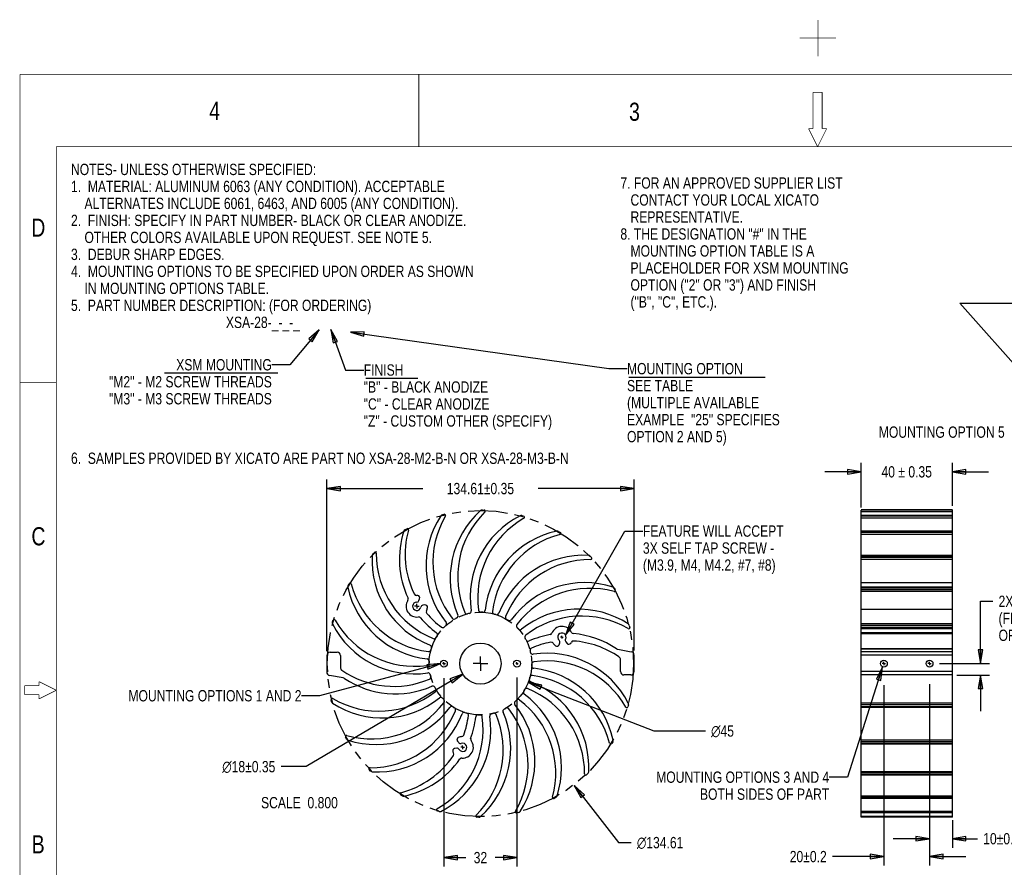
# Model space of a CAD drawing. Header units: inches. Extents: x 0 to 22, y -0.8 to 17.8.
# Tile 4 of 5: x 0 to 13.6, y 6.1 to 17.8. Entities that reach past the tile are written whole.
import ezdxf

# ---------------------------------------------------------------- set-up
doc = ezdxf.new("R2010")
doc.units = ezdxf.units.IN
doc.header["$LTSCALE"] = 1.21
doc.header["$MEASUREMENT"] = 0
doc.linetypes.add('CENTER', pattern=[0.6, 0.375, -0.075, 0.075, -0.075])
doc.linetypes.add('PHANTOM', pattern=[0.8, 0.45, -0.05, 0.1, -0.05, 0.1, -0.05])
doc.layers.get('0').update_dxf_attribs({"linetype": 'CONTINUOUS'})
doc.layers.add('02___PRT_ALL_AXES', color=7, linetype='CONTINUOUS')
doc.styles.get("Standard").update_dxf_attribs({"font": 'txt', "width": 0.8})
doc.styles.add('TEXTSTYLE_1', font='gdt', dxfattribs={"width": 0.8})
doc.dimstyles.new('DIMSTYLE_3', dxfattribs={"dimtxt": 0.15625, "dimasz": 0.1875, "dimexe": 0.18, "dimexo": 0.0625, "dimgap": 0.09, "dimtad": 0, "dimtih": 1, "dimtoh": 1, "dimlfac": 1.25, "dimzin": 4, "dimdsep": 46, "dimtxsty": 'STANDARD', "dimblk": 'CLOSED', "dimblk1": 'CLOSED', "dimblk2": 'CLOSED', "dimcen": 0.09, "dimadec": 0, "dimazin": 0, "dimtfac": 1, "dimtofl": 0, "dimtmove": 0, "dimatfit": 3, "dimldrblk": 'CLOSED', "dimfxl": 1, "dimtolj": 1, "dimtzin": 4, "dimarcsym": 0})
doc.dimstyles.new('DIMSTYLE_7', dxfattribs={"dimtxt": 0.15625, "dimasz": 0.1875, "dimexe": 0.18, "dimexo": 0.0625, "dimgap": 0.09, "dimtad": 0, "dimtih": 1, "dimtoh": 1, "dimlfac": 1.25, "dimzin": 4, "dimdsep": 46, "dimtxsty": 'STANDARD', "dimblk": 'CLOSED', "dimblk1": 'CLOSED', "dimblk2": 'CLOSED', "dimcen": 0.09, "dimadec": 0, "dimazin": 0, "dimtfac": 1, "dimtofl": 0, "dimtmove": 0, "dimatfit": 3, "dimldrblk": 'CLOSED', "dimfxl": 1, "dimtolj": 1, "dimtzin": 4, "dimarcsym": 0})
doc.dimstyles.get("Standard").update_dxf_attribs({"dimtxt": 0.15625, "dimasz": 0.1875, "dimexe": 0.18, "dimexo": 0.0625, "dimgap": 0.09, "dimtad": 0, "dimtih": 1, "dimtoh": 1, "dimzin": 4, "dimdsep": 46, "dimtxsty": 'STANDARD', "dimblk": 'CLOSED', "dimblk1": 'CLOSED', "dimblk2": 'CLOSED', "dimcen": 0.09, "dimadec": 0, "dimazin": 0, "dimtp": 0.01, "dimtm": 0.01, "dimtfac": 1, "dimtofl": 0, "dimtmove": 0, "dimatfit": 3, "dimldrblk": 'CLOSED', "dimfxl": 1, "dimtolj": 1, "dimtzin": 4, "dimarcsym": 0})

# ---------------------------------------------------------------- blocks, each defined once
blk = doc.blocks.new('_CLOSED')
at = {"color": 0, "linetype": 'BYBLOCK'}
for p, q in [((0, 0), (-1, 0.167)), ((-1, 0.167), (-1, -0.167)), ((-1, -0.167), (0, 0)), ((-1, 0), (0, 0))]:
    blk.add_line(p, q, dxfattribs=at)
blk = doc.blocks.new('*D4')
at = {"color": 2, "linetype": 'CONTINUOUS'}
for p, q in [((7.653, 7.188), (8.262, 6.398)), ((8.262, 6.398), (8.439, 6.398))]:
    blk.add_line(p, q, dxfattribs=at)
at = {"color": 2, "linetype": 'CONTINUOUS', "xscale": 0.1875, "yscale": 0.1875, "zscale": 0.1875, "rotation": 127.5994881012}
blk.add_blockref('_CLOSED', (7.653, 7.188), dxfattribs=at)
at = {"color": 2, "linetype": 'CONTINUOUS', "insert": (8.517, 6.476), "char_height": 0.15625, "width": 0.95833, "attachment_point": 1, "line_spacing_factor": 0.9, "style": 'TEXTSTYLE_1'}
blk.add_mtext('{\\Fgdt;n}\\Ftxt;134.61', dxfattribs=at)
blk = doc.blocks.new('*D5')
at = {"color": 2, "linetype": 'CONTINUOUS'}
for p, q in [((6.115, 8.724), (3.955, 7.446)), ((3.955, 7.446), (3.609, 7.446))]:
    blk.add_line(p, q, dxfattribs=at)
at = {"color": 2, "linetype": 'CONTINUOUS', "xscale": 0.1875, "yscale": 0.1875, "zscale": 0.1875, "rotation": 30.5974211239}
blk.add_blockref('_CLOSED', (6.115, 8.724), dxfattribs=at)
at = {"color": 2, "linetype": 'CONTINUOUS', "insert": (3.531, 7.524), "char_height": 0.15625, "width": 1.14062, "attachment_point": 3, "line_spacing_factor": 0.9, "style": 'TEXTSTYLE_1'}
blk.add_mtext('{\\Fgdt;n}\\Ftxt;18\\Fgdt;{\\Fgdt;`}\\Ftxt;0.35', dxfattribs=at)
blk = doc.blocks.new('*D6')
at = {"color": 2, "linetype": 'CONTINUOUS'}
for p, q in [((7.02, 8.611), (8.752, 7.938)), ((8.752, 7.938), (9.462, 7.938))]:
    blk.add_line(p, q, dxfattribs=at)
at = {"color": 2, "linetype": 'CONTINUOUS', "xscale": 0.1875, "yscale": 0.1875, "zscale": 0.1875, "rotation": 158.7573245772}
blk.add_blockref('_CLOSED', (7.02, 8.611), dxfattribs=at)
at = {"color": 2, "linetype": 'CONTINUOUS', "insert": (9.54, 8.016), "char_height": 0.15625, "width": 0.45833, "attachment_point": 1, "line_spacing_factor": 0.9, "style": 'TEXTSTYLE_1'}
blk.add_mtext('{\\Fgdt;n}\\Ftxt;45', dxfattribs=at)
blk = doc.blocks.new('*D12')
at = {"color": 2, "linetype": 'CONTINUOUS'}
for p, q in [((4.24, 9.041), (4.24, 11.407)), ((8.479, 9.048), (8.479, 11.407)), ((4.24, 11.282), (5.565, 11.282)), ((8.479, 11.282), (7.154, 11.282))]:
    blk.add_line(p, q, dxfattribs=at)
at = {"color": 2, "linetype": 'CONTINUOUS', "xscale": 0.1875, "yscale": 0.1875, "zscale": 0.1875, "rotation": 180}
blk.add_blockref('_CLOSED', (4.24, 11.282), dxfattribs=at)
at = {"color": 2, "linetype": 'CONTINUOUS', "xscale": 0.1875, "yscale": 0.1875, "zscale": 0.1875}
blk.add_blockref('_CLOSED', (8.479, 11.282), dxfattribs=at)
at = {"color": 2, "linetype": 'CONTINUOUS', "insert": (6.359, 11.361), "char_height": 0.15625, "width": 1.43229, "attachment_point": 2, "line_spacing_factor": 0.9}
blk.add_mtext('134.61\\Fgdt;{\\Fgdt;`}\\Ftxt;0.35', dxfattribs=at)
blk = doc.blocks.new('*D13')
at = {"color": 2, "linetype": 'CONTINUOUS'}
for p, q in [((5.855, 8.666), (5.855, 6.066)), ((6.863, 8.674), (6.863, 6.066)), ((5.855, 6.191), (6.156, 6.191)), ((6.863, 6.191), (6.562, 6.191))]:
    blk.add_line(p, q, dxfattribs=at)
at = {"color": 2, "linetype": 'CONTINUOUS', "xscale": 0.1875, "yscale": 0.1875, "zscale": 0.1875, "rotation": 180}
blk.add_blockref('_CLOSED', (5.855, 6.191), dxfattribs=at)
at = {"color": 2, "linetype": 'CONTINUOUS', "xscale": 0.1875, "yscale": 0.1875, "zscale": 0.1875}
blk.add_blockref('_CLOSED', (6.863, 6.191), dxfattribs=at)
at = {"color": 2, "linetype": 'CONTINUOUS', "insert": (6.359, 6.269), "char_height": 0.1562, "width": 0.25, "attachment_point": 2, "line_spacing_factor": 0.9}
blk.add_mtext('32', dxfattribs=at)
blk = doc.blocks.new('*D14')
at = {"color": 2, "linetype": 'CONTINUOUS'}
for p, q in [((13.255, 8.868), (13.255, 9.727)), ((13.255, 9.727), (13.427, 9.727)), ((12.691, 8.868), (13.38, 8.868)), ((12.931, 8.71), (13.38, 8.71)), ((13.255, 8.71), (13.255, 8.21))]:
    blk.add_line(p, q, dxfattribs=at)
at = {"color": 2, "linetype": 'CONTINUOUS', "xscale": 0.1875, "yscale": 0.1875, "zscale": 0.1875}
for p, rotation in [((13.255, 8.868), 270), ((13.255, 8.71), 90)]:
    blk.add_blockref('_CLOSED', p, dxfattribs=dict(at, rotation=rotation))
at = {"color": 2, "linetype": 'CONTINUOUS', "insert": (13.505, 9.805), "char_height": 0.1562, "width": 1.25, "attachment_point": 1, "line_spacing_factor": 0.9}
blk.add_mtext('2X 5\\P(FROM EDGE\\POF BAR)', dxfattribs=at)
blk = doc.blocks.new('*D19')
at = {"color": 2, "linetype": 'CONTINUOUS'}
for p, q in [((11.608, 11.023), (11.608, 11.638)), ((12.868, 11.044), (12.868, 11.638)), ((11.608, 11.513), (11.108, 11.513)), ((12.868, 11.513), (13.368, 11.513))]:
    blk.add_line(p, q, dxfattribs=at)
at = {"color": 2, "linetype": 'CONTINUOUS', "xscale": 0.1875, "yscale": 0.1875, "zscale": 0.1875}
blk.add_blockref('_CLOSED', (11.608, 11.513), dxfattribs=at)
at = {"color": 2, "linetype": 'CONTINUOUS', "xscale": 0.1875, "yscale": 0.1875, "zscale": 0.1875, "rotation": 180}
blk.add_blockref('_CLOSED', (12.868, 11.513), dxfattribs=at)
at = {"color": 2, "linetype": 'CONTINUOUS', "insert": (12.238, 11.592), "char_height": 0.15625, "width": 1.18229, "attachment_point": 2, "line_spacing_factor": 0.9}
blk.add_mtext('40 \\Fgdt;{\\Fgdt;`}\\Ftxt; 0.35', dxfattribs=at)
blk = doc.blocks.new('*D20')
at = {"color": 2, "linetype": 'CONTINUOUS'}
for p, q in [((11.923, 8.569), (11.923, 6.08)), ((12.553, 8.586), (12.553, 6.08)), ((11.923, 6.205), (11.213, 6.205)), ((12.553, 6.205), (13.053, 6.205))]:
    blk.add_line(p, q, dxfattribs=at)
at = {"color": 2, "linetype": 'CONTINUOUS', "xscale": 0.1875, "yscale": 0.1875, "zscale": 0.1875}
blk.add_blockref('_CLOSED', (11.923, 6.205), dxfattribs=at)
at = {"color": 2, "linetype": 'CONTINUOUS', "xscale": 0.1875, "yscale": 0.1875, "zscale": 0.1875, "rotation": 180}
blk.add_blockref('_CLOSED', (12.553, 6.205), dxfattribs=at)
at = {"color": 2, "linetype": 'CONTINUOUS', "insert": (11.135, 6.283), "char_height": 0.15625, "width": 0.80729, "attachment_point": 3, "line_spacing_factor": 0.9}
blk.add_mtext('20\\Fgdt;{\\Fgdt;`}\\Ftxt;0.2', dxfattribs=at)
blk = doc.blocks.new('*D27')
at = {"color": 2, "linetype": 'CONTINUOUS'}
for p, q in [((12.553, 8.564), (12.553, 6.327)), ((12.868, 6.706), (12.868, 6.327)), ((12.553, 6.452), (12.053, 6.452)), ((12.868, 6.452), (13.215, 6.452))]:
    blk.add_line(p, q, dxfattribs=at)
at = {"color": 2, "linetype": 'CONTINUOUS', "xscale": 0.1875, "yscale": 0.1875, "zscale": 0.1875}
blk.add_blockref('_CLOSED', (12.553, 6.452), dxfattribs=at)
at = {"color": 2, "linetype": 'CONTINUOUS', "xscale": 0.1875, "yscale": 0.1875, "zscale": 0.1875, "rotation": 180}
blk.add_blockref('_CLOSED', (12.868, 6.452), dxfattribs=at)
at = {"color": 2, "linetype": 'CONTINUOUS', "insert": (13.293, 6.53), "char_height": 0.15625, "width": 0.80729, "attachment_point": 1, "line_spacing_factor": 0.9}
blk.add_mtext('10\\Fgdt;{\\Fgdt;`}\\Ftxt;0.2', dxfattribs=at)

msp = doc.modelspace()

# ---------------------------------------------------------------- linework, layer by layer
at = {"color": 7, "linetype": 'CONTINUOUS'}
for p, q in [((2.0001, 12.8818), (3.5668, 12.8774)), ((4.7798, 12.8039), (5.4966, 12.806)), ((8.4052, 12.8221), (10.2882, 12.8221)), ((5.8317, 10.9209), (5.8593, 10.9276)), ((6.3811, 10.9875), (6.4094, 10.9869)), ((6.9289, 10.9097), (6.9561, 10.9017)), ((11.6083, 10.9875), (11.6083, 10.9875)), ((12.8681, 10.9875), (11.6083, 10.9875)), ((11.6083, 6.7484), (11.6083, 10.9869)), ((12.8681, 10.9869), (11.6083, 10.9869)), ((12.8681, 10.9599), (11.6083, 10.9599)), ((12.8681, 10.911), (11.6083, 10.911)), ((12.8681, 10.9097), (11.6083, 10.9097)), ((12.8681, 10.9017), (11.6083, 10.9017)), ((12.8681, 10.8729), (11.6083, 10.8729)), ((12.8681, 10.9875), (12.8681, 10.9875)), ((12.8681, 6.7484), (12.8681, 10.9869)), ((5.3184, 10.7144), (5.3433, 10.728)), ((7.4379, 10.6927), (7.4622, 10.678)), ((12.8681, 10.6973), (11.6083, 10.6973)), ((12.8681, 10.6927), (11.6083, 10.6927)), ((12.8681, 10.678), (11.6083, 10.678)), ((12.8681, 10.6493), (11.6083, 10.6493)), ((4.876, 10.382), (4.8965, 10.4016)), ((7.8734, 10.3514), (7.893, 10.3309)), ((11.6083, 10.3629), (12.8681, 10.3629)), ((12.8681, 10.3611), (11.6083, 10.3611)), ((12.8681, 10.3514), (11.6083, 10.3514)), ((12.8681, 10.3309), (11.6083, 10.3309)), ((12.8681, 10.3042), (11.6083, 10.3042)), ((4.5346, 9.9465), (4.5494, 9.9708)), ((11.6083, 9.9857), (12.8681, 9.9857)), ((12.8681, 9.9238), (11.6083, 9.9238)), ((8.2058, 9.909), (8.2194, 9.8841)), ((12.8681, 9.909), (11.6083, 9.909)), ((12.8681, 9.8841), (11.6083, 9.8841)), ((12.8681, 9.8608), (11.6083, 9.8608)), ((5.5108, 9.7362), (5.5209, 9.7634)), ((5.5923, 9.6768), (5.5637, 9.672)), ((11.6083, 9.6182), (12.8681, 9.6182)), ((4.3177, 9.4375), (4.3256, 9.4647)), ((8.4123, 9.3956), (8.419, 9.368)), ((12.8681, 9.4146), (11.6083, 9.4146)), ((12.8681, 9.3956), (11.6083, 9.3956)), ((12.8681, 9.368), (11.6083, 9.368)), ((12.8681, 9.3486), (11.6083, 9.3486)), ((11.6083, 9.2984), (12.8681, 9.2984)), ((11.6083, 9.281), (12.8681, 9.281)), ((7.4434, 9.1279), (7.4535, 9.155)), ((7.5356, 9.1687), (7.554, 9.1464)), ((4.2395, 8.9782), (4.2395, 8.7501)), ((4.2868, 9.0255), (4.3813, 9.0255)), ((4.4285, 8.9782), (4.4285, 8.8153)), ((8.2529, 9.0654), (8.4402, 9.0323)), ((8.4792, 8.7577), (8.4792, 8.9858)), ((12.8681, 9.0726), (11.6083, 9.0726)), ((12.8681, 9.0654), (11.6083, 9.0654)), ((12.8681, 9.0323), (11.6083, 9.0323)), ((12.8681, 8.9858), (11.6083, 8.9858)), ((8.2902, 8.7577), (8.2902, 8.9206)), ((4.4658, 8.6706), (4.2786, 8.7036)), ((8.432, 8.7105), (8.3375, 8.7105)), ((12.8681, 8.7577), (11.6083, 8.7577)), ((12.8681, 8.7105), (11.6083, 8.7105)), ((4.3064, 8.3403), (4.2997, 8.3679)), ((8.4011, 8.2985), (8.3931, 8.2712)), ((12.8681, 8.3216), (11.6083, 8.3216)), ((12.8681, 8.2985), (11.6083, 8.2985)), ((12.8681, 8.2712), (11.6083, 8.2712)), ((12.8681, 8.2599), (11.6083, 8.2599)), ((4.513, 7.827), (4.4993, 7.8519)), ((6.0424, 7.7993), (6.0609, 7.7769)), ((8.1841, 7.7894), (8.1694, 7.7652)), ((12.8681, 7.8123), (11.6083, 7.8123)), ((12.8681, 7.7894), (11.6083, 7.7894)), ((12.8681, 7.7652), (11.6083, 7.7652)), ((12.8681, 7.7576), (11.6083, 7.7576)), ((6.0317, 7.699), (6.0032, 7.6942)), ((4.8453, 7.3846), (4.8257, 7.4051)), ((7.8428, 7.3539), (7.8223, 7.3343)), ((12.8681, 7.375), (11.6083, 7.375)), ((12.8681, 7.3539), (11.6083, 7.3539)), ((12.8681, 7.3343), (11.6083, 7.3343)), ((12.8681, 7.33), (11.6083, 7.33)), ((5.2808, 7.0432), (5.2566, 7.058)), ((7.4004, 7.0216), (7.3755, 7.0079)), ((12.8681, 7.0394), (11.6083, 7.0394)), ((12.8681, 7.0216), (11.6083, 7.0216)), ((12.8681, 7.0079), (11.6083, 7.0079)), ((12.8681, 7.006), (11.6083, 7.006)), ((5.7899, 6.8263), (5.7626, 6.8342)), ((6.887, 6.8151), (6.8594, 6.8083)), ((12.8681, 6.8285), (11.6083, 6.8285)), ((12.8681, 6.8151), (11.6083, 6.8151)), ((12.8681, 6.8083), (11.6083, 6.8083)), ((12.8681, 6.8079), (11.6083, 6.8079)), ((6.3377, 6.7484), (6.3093, 6.7491)), ((12.8681, 6.7565), (11.6083, 6.7565)), ((12.8681, 6.7484), (11.6083, 6.7484))]:
    msp.add_line(p, q, dxfattribs=at)
at = {"color": 7, "linetype": 'CONTINUOUS', "const_width": 0.01}
for points in [[(11.0129, 17.7472), (11.0129, 17.2472)], [(10.7629, 17.5), (11.2629, 17.5)], [(0.01, 17), (0.01, 0)], [(22.01, 17), (0.01, 17)], [(5.51, 17), (5.51, 16)], [(10.9475, 16.75), (10.9475, 16.2472)], [(10.9475, 16.75), (11.0725, 16.75)], [(11.0725, 16.75), (11.0725, 16.2472)], [(11.01, 16), (10.885, 16.25)], [(10.8864, 16.2472), (10.9475, 16.2472)], [(11.01, 16), (11.135, 16.25)], [(11.0725, 16.2472), (11.1336, 16.2472)], [(0.51, 16), (0.51, 1)], [(21.51, 16), (0.51, 16)], [(0.51, 12.75), (0.01, 12.75)], [(0.0725, 8.5625), (0.0725, 8.4375)], [(0.2729, 8.5625), (0.0725, 8.5625)], [(0.2729, 8.6185), (0.2729, 8.5625)], [(0.51, 8.5), (0.2729, 8.6185)], [(0.2729, 8.4375), (0.0725, 8.4375)], [(0.51, 8.5), (0.2729, 8.3815)], [(0.2729, 8.4375), (0.2729, 8.3815)]]:
    msp.add_lwpolyline(points, dxfattribs=at)
at = {"color": 7, "linetype": 'PHANTOM'}
for centre, radius in [((6.3591, 8.8678), 2.1119), ((6.3596, 8.8676), 0.7088)]:
    msp.add_circle(centre, radius, dxfattribs=at)
at = {"color": 7, "linetype": 'CONTINUOUS'}
for centre, radius in [((6.3594, 8.868), 0.2835), ((11.9232, 8.868), 0.0472)]:
    msp.add_circle(centre, radius, dxfattribs=at)
for centre, radius, start, end in [((6.869, 10.2207), 1.2598, 146.96425, 218.63147), ((6.9633, 10.2669), 1.2598, 149.6026, 217.9266), ((5.8392, 10.8903), 0.0315, 103.68502, 146.96425), ((5.863, 10.9123), 0.0157, 329.6026, 103.68502), ((7.2017, 10.0427), 1.2598, 131.96425, 203.63147), ((7.3048, 10.0629), 1.2598, 134.6026, 202.9266), ((7.477, 9.7846), 1.2598, 116.96425, 188.63147), ((7.5818, 9.7775), 1.2598, 119.6026, 187.9266), ((6.3803, 10.956), 0.0315, 88.68502, 131.96425), ((6.4091, 10.9711), 0.0157, 314.6026, 88.68502), ((6.92, 10.8795), 0.0315, 73.68502, 116.96425), ((6.9517, 10.8866), 0.0157, 299.6026, 73.68502), ((5.3508, 10.7142), 0.0157, 344.6026, 118.68502), ((6.5015, 10.3065), 1.2598, 161.96425, 205.1304), ((5.3335, 10.6868), 0.0315, 118.68502, 161.96425), ((6.5806, 10.3755), 1.2598, 164.6026, 205.96381), ((7.6762, 9.4641), 1.2598, 101.96425, 173.63147), ((7.7756, 9.4301), 1.2598, 104.6026, 172.9266), ((7.4215, 10.6658), 0.0315, 58.68502, 101.96425), ((7.454, 10.6645), 0.0157, 284.6026, 58.68502), ((6.1243, 10.2942), 1.2598, 176.96425, 248.63147), ((4.8977, 10.3593), 0.0315, 133.68502, 176.96425), ((4.9074, 10.3903), 0.0157, 359.6026, 133.68502), ((6.1829, 10.3814), 1.2598, 179.6026, 247.9266), ((7.7856, 9.103), 1.2598, 86.96425, 158.63147), ((7.8507, 10.3296), 0.0315, 43.68502, 86.96425), ((7.8817, 10.32), 0.0157, 269.6026, 43.68502), ((7.8728, 9.0444), 1.2598, 89.6026, 157.9266), ((4.5615, 9.9302), 0.0315, 148.68502, 191.96425), ((5.7632, 10.1848), 1.2598, 191.96425, 263.63147), ((4.5628, 9.9626), 0.0157, 14.6026, 148.68502), ((5.7972, 10.2842), 1.2598, 194.6026, 262.9266), ((7.7978, 8.7259), 1.2598, 71.96425, 143.63147), ((8.1782, 9.8939), 0.0315, 28.68502, 71.96425), ((5.4763, 9.8377), 0.0315, 205.96381, 271.71574), ((5.4816, 9.6583), 0.148, 85.18035, 91.71574), ((5.4914, 9.7744), 0.0315, 339.5, 85.18035), ((7.8669, 8.6467), 1.2598, 74.6026, 142.9266), ((8.2056, 9.8765), 0.0157, 254.6026, 28.68502), ((5.4816, 9.6583), 0.148, 146.24357, 278.63244), ((5.3324, 9.758), 0.0315, 326.24357, 25.1304), ((5.4816, 9.6583), 0.0575, 90.23108, 348.76892), ((5.4813, 9.7473), 0.0315, 270.23108, 339.5), ((5.5689, 9.641), 0.0315, 99.5, 168.76892), ((5.5975, 9.6457), 0.0315, 353.81965, 99.5), ((5.4816, 9.6583), 0.148, 334.54244, 353.81965), ((5.5086, 9.4808), 0.0315, 39.74561, 98.63244), ((5.6437, 9.5811), 0.0315, 154.54244, 220.29437), ((6.5806, 10.3755), 1.2598, 220.29437, 232.9266), ((6.0186, 9.525), 0.0315, 297.41032, 23.63147), ((6.1734, 9.5844), 0.0315, 202.9266, 284.54834), ((6.3594, 8.868), 0.7087, 102.41032, 104.54834), ((6.2003, 9.5908), 0.0315, 282.41032, 8.63147), ((6.3652, 9.6081), 0.0315, 187.9266, 269.54834), ((6.3594, 8.868), 0.7087, 87.41032, 89.54834), ((6.3928, 9.6074), 0.0315, 267.41032, 353.63147), ((6.5566, 9.5814), 0.0315, 172.9266, 254.54834), ((6.3594, 8.868), 0.7087, 72.41032, 74.54834), ((6.583, 9.5735), 0.0315, 252.41032, 338.63147), ((6.7345, 9.506), 0.0315, 157.9266, 239.54834), ((7.7121, 8.3584), 1.2598, 56.96425, 128.63147), ((7.7583, 8.2641), 1.2598, 59.6026, 127.9266), ((4.3479, 9.4286), 0.0315, 163.68502, 206.96425), ((5.4427, 9.9856), 1.2598, 206.96425, 278.63147), ((4.3408, 9.4603), 0.0157, 29.6026, 163.68502), ((5.4498, 10.0904), 1.2598, 209.6026, 277.9266), ((6.5015, 10.3065), 1.2598, 219.74561, 233.63147), ((5.8401, 9.3955), 0.0315, 232.9266, 314.54834), ((6.3594, 8.868), 0.7087, 132.41032, 134.54834), ((5.8602, 9.4145), 0.0315, 312.41032, 38.63147), ((5.9944, 9.5119), 0.0315, 217.9266, 299.54834), ((6.3594, 8.868), 0.7087, 117.41032, 119.54834), ((6.3594, 8.868), 0.7087, 57.41032, 59.54834), ((6.758, 9.4916), 0.0315, 237.41032, 323.63147), ((6.8869, 9.3872), 0.0315, 142.9266, 224.54834), ((7.4827, 9.233), 0.148, 26.24357, 158.63244), ((8.3817, 9.3882), 0.0315, 13.68502, 56.96425), ((6.3594, 8.868), 0.7087, 147.41032, 149.54834), ((5.7358, 9.2666), 0.0315, 327.41032, 53.63147), ((6.3594, 8.868), 0.7087, 42.41032, 44.54834), ((6.9059, 9.3672), 0.0315, 222.41032, 308.63147), ((7.0033, 9.233), 0.0315, 127.9266, 209.54834), ((7.5341, 8.0257), 1.2598, 99.74561, 113.63147), ((7.3155, 9.2984), 0.0315, 279.74561, 338.63244), ((7.4827, 9.233), 0.0575, 330.23108, 228.76892), ((7.6437, 9.3123), 0.0315, 206.24357, 265.1304), ((7.5341, 8.0257), 1.2598, 56.20416, 85.1304), ((8.4037, 9.3643), 0.0157, 239.6026, 13.68502), ((5.6538, 9.0917), 0.0315, 342.41032, 68.63147), ((5.7213, 9.2431), 0.0315, 247.9266, 329.54834), ((6.3594, 8.868), 0.7087, 27.41032, 29.54834), ((7.0164, 9.2087), 0.0315, 207.41032, 293.63147), ((7.5543, 7.9226), 1.2598, 100.29437, 112.9266), ((7.3348, 9.1312), 0.0315, 34.54244, 100.29437), ((7.4827, 9.233), 0.148, 214.54244, 233.81965), ((7.4139, 9.1389), 0.0315, 233.81965, 339.5), ((7.424, 9.166), 0.0315, 339.5, 48.76892), ((7.5599, 9.1888), 0.0315, 150.23108, 219.5), ((7.5783, 9.1664), 0.0315, 219.5, 325.18035), ((7.4827, 9.233), 0.148, 325.18035, 331.71574), ((7.6408, 9.1479), 0.0315, 85.96381, 151.71574), ((7.5543, 7.9226), 1.2598, 55.39275, 85.96381), ((4.2868, 8.9782), 0.0472, 90, 180), ((4.3813, 8.9782), 0.0472, 0, 90), ((5.646, 9.0652), 0.0315, 262.9266, 344.54834), ((6.3594, 8.868), 0.7087, 162.41032, 164.54834), ((7.0758, 9.0539), 0.0315, 112.9266, 194.54834), ((6.3594, 8.868), 0.7087, 12.41032, 14.54834), ((7.0822, 9.027), 0.0315, 192.41032, 278.63147), ((7.276, 7.7503), 1.2598, 26.96425, 98.63147), ((8.2611, 9.1119), 0.0472, 236.20416, 260), ((8.432, 8.9858), 0.0472, 0, 80), ((5.62, 8.9014), 0.0315, 357.41032, 83.63147), ((5.6192, 8.8738), 0.0315, 277.9266, 359.54834), ((6.3594, 8.868), 0.7087, 177.41032, 179.54834), ((6.3594, 8.868), 0.7087, 357.41032, 359.54834), ((7.0988, 8.8345), 0.0315, 177.41032, 263.63147), ((7.0995, 8.8621), 0.0315, 97.9266, 179.54834), ((7.2689, 7.6455), 1.2598, 29.6026, 97.9266), ((8.243, 8.9206), 0.0472, 0, 55.39275), ((4.2868, 8.7501), 0.0472, 180, 260), ((4.4758, 8.8153), 0.0472, 180, 235.39275), ((5.1644, 9.8134), 1.2598, 235.39275, 292.9266), ((5.6365, 8.7089), 0.0315, 12.41032, 98.63147), ((6.3594, 8.868), 0.7087, 192.41032, 194.54834), ((7.0728, 8.6708), 0.0315, 82.9266, 164.54834), ((6.9215, 7.4518), 1.2598, 14.6026, 82.9266), ((6.9555, 7.5512), 1.2598, 11.96425, 83.63147), ((8.3375, 8.7577), 0.0472, 180, 270), ((8.432, 8.7577), 0.0472, 270, 360), ((4.4576, 8.6241), 0.0472, 56.20416, 80), ((5.1847, 9.7103), 1.2598, 236.20416, 293.63147), ((5.6429, 8.6821), 0.0315, 292.9266, 14.54834), ((5.7023, 8.5272), 0.0315, 27.41032, 113.63147), ((7.0649, 8.6443), 0.0315, 162.41032, 248.63147), ((6.3594, 8.868), 0.7087, 342.41032, 344.54834), ((6.5944, 7.4417), 1.2598, 356.96425, 68.63147), ((4.9605, 9.4719), 1.2598, 239.6026, 307.9266), ((6.3594, 8.868), 0.7087, 207.41032, 209.54834), ((5.7155, 8.503), 0.0315, 307.9266, 29.54834), ((6.983, 8.4693), 0.0315, 147.41032, 233.63147), ((6.3594, 8.868), 0.7087, 327.41032, 329.54834), ((6.2173, 7.4295), 1.2598, 341.96425, 53.63147), ((6.9974, 8.4929), 0.0315, 67.9266, 149.54834), ((6.5358, 7.3545), 1.2598, 359.6026, 67.9266), ((4.315, 8.3716), 0.0157, 59.6026, 193.68502), ((4.337, 8.3478), 0.0315, 193.68502, 236.96425), ((5.0067, 9.3776), 1.2598, 236.96425, 308.63147), ((4.8518, 9.0892), 1.2598, 254.6026, 322.9266), ((5.8129, 8.3688), 0.0315, 42.41032, 128.63147), ((6.3594, 8.868), 0.7087, 222.41032, 224.54834), ((5.8319, 8.3488), 0.0315, 322.9266, 44.54834), ((6.8586, 8.3215), 0.0315, 132.41032, 218.63147), ((5.8498, 7.5153), 1.2598, 326.96425, 38.63147), ((6.3594, 8.868), 0.7087, 312.41032, 314.54834), ((6.8786, 8.3405), 0.0315, 52.9266, 134.54834), ((6.1381, 7.3604), 1.2598, 344.6026, 52.9266), ((8.3709, 8.3073), 0.0315, 343.68502, 26.96425), ((4.9209, 9.0101), 1.2598, 251.96425, 323.63147), ((4.8459, 8.6915), 1.2598, 269.6026, 337.9266), ((4.9331, 8.6329), 1.2598, 266.96425, 338.63147), ((5.9607, 8.2444), 0.0315, 57.41032, 143.63147), ((6.3594, 8.868), 0.7087, 237.41032, 239.54834), ((5.9843, 8.2299), 0.0315, 337.9266, 59.54834), ((6.1357, 8.1624), 0.0315, 72.41032, 158.63147), ((4.9432, 8.3058), 1.2598, 340.29437, 352.9266), ((6.3594, 8.868), 0.7087, 252.41032, 254.54834), ((6.1622, 8.1546), 0.0315, 352.9266, 74.54834), ((6.3259, 8.1286), 0.0315, 87.41032, 173.63147), ((5.414, 7.673), 1.2598, 314.6026, 22.9266), ((6.3594, 8.868), 0.7087, 267.41032, 269.54834), ((6.3535, 8.1278), 0.0315, 7.9266, 89.54834), ((5.5171, 7.6933), 1.2598, 311.96425, 23.63147), ((6.5184, 8.1451), 0.0315, 102.41032, 188.63147), ((6.3594, 8.868), 0.7087, 282.41032, 284.54834), ((6.5453, 8.1516), 0.0315, 22.9266, 104.54834), ((6.7001, 8.2109), 0.0315, 117.41032, 203.63147), ((6.3594, 8.868), 0.7087, 297.41032, 299.54834), ((6.7244, 8.2241), 0.0315, 37.9266, 119.54834), ((5.7555, 7.4691), 1.2598, 329.6026, 37.9266), ((8.378, 8.2757), 0.0157, 209.6026, 343.68502), ((5.1369, 7.9585), 1.2598, 299.6026, 7.9266), ((5.2417, 7.9513), 1.2598, 296.96425, 8.63147), ((5.0426, 8.2718), 1.2598, 339.74561, 353.63147), ((6.0996, 7.8917), 0.0315, 274.54244, 340.29437), ((4.5132, 7.8594), 0.0157, 74.6026, 208.68502), ((4.5406, 7.8421), 0.0315, 208.68502, 251.96425), ((6.0667, 7.8193), 0.0315, 113.81965, 219.5), ((6.1138, 7.7127), 0.148, 94.54244, 113.81965), ((6.0852, 7.7969), 0.0315, 219.5, 288.76892), ((6.1138, 7.7127), 0.0575, 210.23108, 108.76892), ((6.1138, 7.7127), 0.148, 266.24357, 38.63244), ((6.2541, 7.8248), 0.0315, 159.74561, 218.63244), ((8.1559, 7.7734), 0.0157, 194.6026, 328.68502), ((8.1572, 7.8058), 0.0315, 328.68502, 11.96425), ((6.0083, 7.6631), 0.0315, 99.5, 205.18035), ((6.1138, 7.7127), 0.148, 205.18035, 211.71574), ((5.9611, 7.6183), 0.0315, 325.96381, 31.71574), ((6.0369, 7.6679), 0.0315, 30.23108, 99.5), ((4.9432, 8.3058), 1.2598, 284.6026, 325.96381), ((5.0426, 8.2718), 1.2598, 281.96425, 325.1304), ((6.102, 7.5335), 0.0315, 86.24357, 145.1304), ((4.8371, 7.416), 0.0157, 89.6026, 223.68502), ((4.8681, 7.4063), 0.0315, 223.68502, 266.96425), ((7.8114, 7.3457), 0.0157, 179.6026, 313.68502), ((7.821, 7.3767), 0.0315, 313.68502, 356.96425), ((5.2648, 7.0714), 0.0157, 104.6026, 238.68502), ((5.2972, 7.0702), 0.0315, 238.68502, 281.96425), ((7.3679, 7.0218), 0.0157, 164.6026, 298.68502), ((7.3853, 7.0492), 0.0315, 298.68502, 341.96425), ((5.767, 6.8494), 0.0157, 119.6026, 253.68502), ((5.7987, 6.8565), 0.0315, 253.68502, 296.96425), ((6.8557, 6.8236), 0.0157, 149.6026, 283.68502), ((6.8796, 6.8457), 0.0315, 283.68502, 326.96425), ((6.3097, 6.7648), 0.0157, 134.6026, 268.68502), ((6.3384, 6.7799), 0.0315, 268.68502, 311.96425)]:
    msp.add_arc(centre, radius, start, end, dxfattribs=at)
at = {"layer": '02___PRT_ALL_AXES', "color": 2, "linetype": 'CENTER'}
for p, q in [((5.4816, 9.6583), (5.4496, 9.6583)), ((5.4816, 9.6583), (5.4816, 9.6903)), ((5.4816, 9.6583), (5.4816, 9.6263)), ((5.4816, 9.6583), (5.5136, 9.6583)), ((7.4827, 9.233), (7.4827, 9.2505)), ((7.4827, 9.233), (7.4652, 9.233)), ((7.4827, 9.233), (7.5002, 9.233)), ((7.4827, 9.233), (7.4827, 9.2155)), ((6.3594, 8.868), (6.3594, 8.968)), ((5.8554, 8.868), (5.8347, 8.868)), ((5.8554, 8.868), (5.8554, 8.8887)), ((5.8554, 8.868), (5.8554, 8.8473)), ((5.8554, 8.868), (5.8761, 8.868)), ((6.3594, 8.868), (6.2594, 8.868)), ((6.3594, 8.868), (6.3594, 8.768)), ((6.3594, 8.868), (6.4594, 8.868)), ((6.8633, 8.868), (6.8457, 8.868)), ((6.8633, 8.868), (6.8633, 8.8856)), ((6.8633, 8.868), (6.8809, 8.868)), ((6.8633, 8.868), (6.8633, 8.8504)), ((11.9232, 8.868), (11.901, 8.868)), ((11.9232, 8.868), (11.9232, 8.8902)), ((11.9232, 8.868), (11.9232, 8.8458)), ((11.9232, 8.868), (11.9454, 8.868)), ((12.5532, 8.868), (12.5312, 8.868)), ((12.5532, 8.868), (12.5532, 8.8899)), ((12.5532, 8.868), (12.5751, 8.868)), ((12.5532, 8.868), (12.5532, 8.846)), ((6.1138, 7.7127), (6.0899, 7.7127)), ((6.1138, 7.7127), (6.1138, 7.7366)), ((6.1138, 7.7127), (6.1377, 7.7127)), ((6.1138, 7.7127), (6.1138, 7.6888))]:
    msp.add_line(p, q, dxfattribs=at)
at = {"layer": '02___PRT_ALL_AXES', "color": 7, "linetype": 'CONTINUOUS'}
for centre in [(5.8554, 8.868), (6.8633, 8.868), (12.5532, 8.868)]:
    msp.add_circle(centre, 0.0472, dxfattribs=at)

# ---------------------------------------------------------------- texts
at = {"color": 2, "linetype": 'CONTINUOUS', "line_spacing_factor": 0.9}
for s, insert, char_height, width, attachment_point in [('4', (2.6185, 16.6199), 0.25, 0.2, 1), ('3', (8.4092, 16.6068), 0.25, 0.2, 1), ('NOTES- UNLESS OTHERWISE SPECIFIED:\\P1.  MATERIAL: ALUMINUM 6063 (ANY CONDITION). ACCEPTABLE\\P    ALTERNATES INCLUDE 6061, 6463, AND 6005 (ANY CONDITION).\\P2.  FINISH: SPECIFY IN PART NUMBER- BLACK OR CLEAR ANODIZE.\\P    OTHER COLORS AVAILABLE UPON REQUEST. SEE NOTE 5. \\P3.  DEBUR SHARP EDGES.\\P4.  MOUNTING OPTIONS TO BE SPECIFIED UPON ORDER AS SHOWN\\P    IN MOUNTING OPTIONS TABLE. \\P5.  PART NUMBER DESCRIPTION: (FOR ORDERING)\\P                                              XSA-28-_-_-_\\P \\P \\P \\P \\P \\P \\P \\P6.  SAMPLES PROVIDED BY XICATO ARE PART NO XSA-28-M2-B-N OR XSA-28-M3-B-N ', (0.7125, 15.7643), 0.15625, 9.25, 1), ('7. FOR AN APPROVED SUPPLIER LIST\\P   CONTACT YOUR LOCAL XICATO \\P   REPRESENTATIVE.\\P8. THE DESIGNATION "#" IN THE\\P   MOUNTING OPTION TABLE IS A\\P   PLACEHOLDER FOR XSM MOUNTING\\P   OPTION ("2" OR "3") AND FINISH\\P   ("B", "C", ETC.).', (8.2895, 15.5772), 0.15625, 4.125, 1), ('D', (0.1654, 15.0079), 0.25, 0.2, 1), ('XSM MOUNTING\\P"M2" - M2 SCREW THREADS\\P"M3" - M3 SCREW THREADS', (3.4824, 13.0691), 0.15625, 2.875, 3), ('FINISH\\P"B" - BLACK ANODIZE\\P"C" - CLEAR ANODIZE\\P"Z" - CUSTOM OTHER (SPECIFY)', (4.7495, 12.9967), 0.15625, 3.5, 1), ('MOUNTING OPTION\\PSEE TABLE\\P(MULTIPLE AVAILABLE\\PEXAMPLE  "25" SPECIFIES\\POPTION 2 AND 5)', (8.381, 13.0153), 0.15625, 2.875, 1), ('MOUNTING OPTION 5', (13.5898, 12.1399), 0.15625, 2.125, 3), ('C', (0.1667, 10.7495), 0.25, 0.2, 1), ('FEATURE WILL ACCEPT\\P3X SELF TAP SCREW -\\P(M3.9, M4, M4.2, #7, #8)', (8.6, 10.7745), 0.15625, 3, 1), ('MOUNTING OPTIONS 1 AND 2', (3.8913, 8.5025), 0.15625, 3, 3), ('MOUNTING OPTIONS 3 AND 4\\PBOTH SIDES OF PART', (11.1698, 7.379), 0.15625, 3, 3), ('SCALE  0.800', (4.3927, 7.0271), 0.15625, 1.5, 3), ('B', (0.171, 6.4997), 0.25, 0.2, 1)]:
    msp.add_mtext(s, dxfattribs=dict(at, insert=insert, char_height=char_height, width=width, attachment_point=attachment_point))

# ---------------------------------------------------------------- dimensions: what is measured, and where the dimension line sits
at = {"color": 2, "linetype": 'CONTINUOUS'}
for base, p1, p2, angle, text, picture, middle in [((11.6083, 11.5135), (12.8681, 11.0445), (11.6083, 11.0227), 180, '<> %%p 0.35', '*D19', (12.0194, 11.5135)), ((4.2395, 11.2825), (8.4792, 9.0483), (4.2395, 9.0407), 180, '<>%%p0.35', '*D12', (6.0469, 11.2825)), ((13.2552, 8.868), (12.9306, 8.7105), (12.6915, 8.868), 90, '2X <>\\P(FROM EDGE\\POF BAR)', '*D14', (14.1302, 9.4924)), ((11.9232, 6.2047), (12.5532, 8.5855), (11.9232, 8.5692), 180, '<>%%p0.2', '*D20', (10.4191, 6.2047)), ((12.5532, 6.4517), (12.8681, 6.7057), (12.5532, 8.5637), 180, '<>%%p0.2', '*D27', (13.697, 6.4517))]:
    dim = msp.add_linear_dim(base=base, p1=p1, p2=p2, angle=angle, text=text, dimstyle='DIMSTYLE_7', dxfattribs=at)
    dim.commit()
    dim.dimension.update_dxf_attribs({"geometry": picture, "text_midpoint": middle, "dimtype": 160})
for p1, p2, picture, middle in [((7.6528, 7.1884), (5.066, 10.5475), '*D4', (8.996, 6.3976)), ((7.0199, 8.6112), (5.6989, 9.1247), '*D6', (9.7692, 7.9378))]:
    dim = msp.add_diameter_dim_2p(p1=p1, p2=p2, dimstyle='DIMSTYLE_3', dxfattribs=at)
    dim.commit()
    dim.dimension.update_dxf_attribs({"geometry": picture, "text_midpoint": middle, "dimtype": 163})
dim = msp.add_diameter_dim_2p(p1=(6.1154, 8.7237), p2=(6.6034, 9.0123), text='<>%%p0.35', dimstyle='DIMSTYLE_3', dxfattribs=at)
dim.commit()
dim.dimension.update_dxf_attribs({"geometry": '*D5', "text_midpoint": (2.6068, 7.4462), "dimtype": 163})
dim = msp.add_linear_dim(base=(5.8554, 6.1908), p1=(6.8633, 8.6741), p2=(5.8554, 8.6656), angle=180, dimstyle='DIMSTYLE_7', dxfattribs=at)
dim.commit()
dim.dimension.update_dxf_attribs({"geometry": '*D13', "text_midpoint": (6.2344, 6.1908), "dimtype": 160})

# ---------------------------------------------------------------- leaders
for points in [[(17.194, 9.0775), (12.9706, 13.8427), (14.1223, 13.8427)], [(4.1363, 13.471), (3.7324, 12.991), (3.4824, 12.991)], [(4.2954, 13.4794), (4.4995, 12.9186), (4.7495, 12.9186)], [(4.5676, 13.4415), (8.131, 12.9372), (8.381, 12.9372)], [(7.5325, 9.2616), (8.35, 10.6964), (8.6, 10.6964)], [(5.8083, 8.87), (4.1413, 8.4244), (3.8913, 8.4244)], [(11.9063, 8.8239), (11.4198, 7.3008), (11.1698, 7.3008)]]:
    msp.add_leader(points, dimstyle='STANDARD', override={"dimtad": 0}, dxfattribs=at)

doc.saveas('drawing.dxf')
